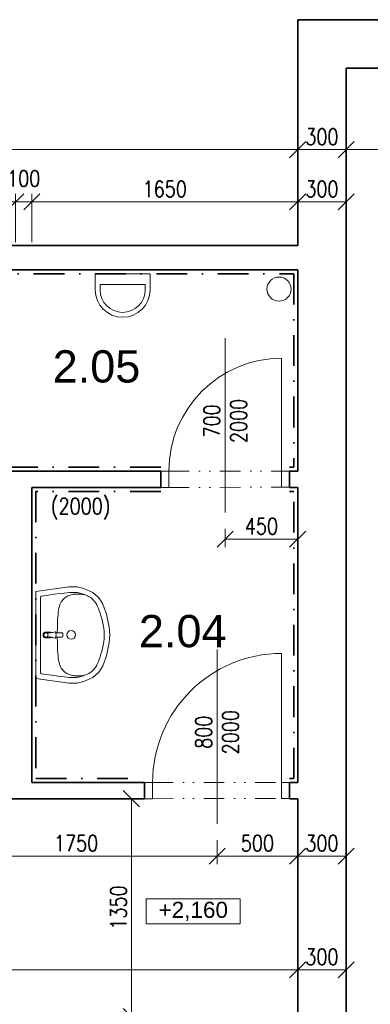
# Model space of a CAD drawing. Header units: millimetres. Extents: x -485339 to 286898, y -1189934 to 1602269.
# Tile 52 of 230: x -72230 to -70054, y -1084377 to -1078272. Entities that reach past the tile are written whole.
import ezdxf

# ---------------------------------------------------------------- set-up
doc = ezdxf.new("R2010")
doc.units = ezdxf.units.MM
doc.header["$LTSCALE"] = 10
doc.linetypes.add('DASHDOT', pattern=[25.4, 12.7, -6.35, 0, -6.35])
doc.linetypes.add('DĚLICÍ2', pattern=[15.875, 6.35, -3.175, 0, -3.175, 0, -3.175])
doc.layers.get('Defpoints').update_dxf_attribs({"lineweight": 0})
for name, color, linetype, lineweight in [('N_dveře', 10, 'Continuous', 18), ('N_ker.dlažba', 10, 'DASHDOT', 35), ('N_popis', 10, 'Continuous', 18), ('N_popis_otvory', 10, 'Continuous', 18), ('St__otvory_dveře', 40, 'Continuous', 18), ('St_kóty', 132, 'Continuous', 18), ('St_plocha_místnosti', 250, 'Continuous', 18), ('St_zařizovací předměty', 252, 'Continuous', 18), ('St_čáry_obrys', 5, 'Continuous', 35), ('ZTI_ST_kanalda', 234, 'Continuous', 18)]:
    doc.layers.add(name, color=color, linetype=linetype, lineweight=lineweight)
doc.styles.add('1_50', font='arial.ttf', dxfattribs={"height": 100})
doc.styles.add('Andy', font='arial.ttf')
doc.styles.get("Standard").update_dxf_attribs({"font": 'simplex.shx', "width": 0.8})
doc.dimstyles.new('stavebníM50 vnitřní', dxfattribs={"dimtxt": 100, "dimasz": 100, "dimexe": 50, "dimexo": 100, "dimgap": 30, "dimtad": 1, "dimdec": 0, "dimtxsty": 'Standard', "dimblk": 'OBLIQUE', "dimcen": 2.5, "dimclrd": 256, "dimclre": 256, "dimclrt": 256, "dimadec": 0, "dimazin": 0, "dimtfac": 1, "dimtdec": 0, "dimtmove": 2, "dimatfit": 2, "dimldrblk": 'OBLIQUE', "dimfxl": 250, "dimfxlon": 1, "dimlwd": -1, "dimlwe": -1, "dimarcsym": 0})

# ---------------------------------------------------------------- blocks, each defined once
blk = doc.blocks.new('G$CC1796412')
at = {"layer": 'St__otvory_dveře', "color": 0, "ltscale": 2}
blk.add_lwpolyline([(850, 0.8), (850, 800.8)], dxfattribs=at)
at = {"layer": 'St__otvory_dveře', "ltscale": 2}
for points in [[(50, 0), (0, 0), (0, -100), (50, -100)], [(900, 0.8), (850, 0.8), (850, -99.2), (900, -99.2)]]:
    blk.add_lwpolyline(points, close=True, dxfattribs=at)
at = {"layer": 'St__otvory_dveře', "linetype": 'DĚLICÍ2', "ltscale": 2}
for points in [[(50, 0), (850, 0.8)], [(50, -100), (850, -99.2)]]:
    blk.add_lwpolyline(points, dxfattribs=at)
at = {"layer": 'St__otvory_dveře', "color": 0, "ltscale": 2}
blk.add_arc((850, 0.8), 800, 90, 180, dxfattribs=at)
blk = doc.blocks.new('G$CB4A84410')
at = {"layer": 'St__otvory_dveře', "ltscale": 2}
for points in [[(100, -50), (100, 0), (0, 0), (0, -50)], [(100.8, -800), (100.8, -750), (0.8, -750), (0.8, -800)]]:
    blk.add_lwpolyline(points, close=True, dxfattribs=at)
at = {"layer": 'St__otvory_dveře', "linetype": 'DĚLICÍ2', "ltscale": 2}
for points in [[(0, -50), (0.8, -750)], [(100, -50), (100.8, -750)]]:
    blk.add_lwpolyline(points, dxfattribs=at)
at = {"layer": 'St__otvory_dveře', "color": 0, "ltscale": 2}
blk.add_lwpolyline([(100.8, -750), (800.8, -750)], dxfattribs=at)
blk.add_arc((100.8, -750), 700, 0, 90, dxfattribs=at)
blk = doc.blocks.new('19252405')
at = {"color": 0}
for p, q in [((-354.4, 263.7), (-387.8, 235.1)), ((-297.4, 289), (-354.4, 263.7)), ((-311.4, 246.6), (-319.9, 242.7)), ((-303, 250), (-311.4, 246.6)), ((-294.7, 253.1), (-303, 250)), ((-296.5, 251), (-303, 250)), ((-256, 297.9), (-297.4, 289)), ((-289.1, 251.8), (-296.5, 251)), ((-287, 255.6), (-294.7, 253.1)), ((-281, 252.4), (-289.1, 251.8)), ((-279.9, 257.7), (-287, 255.6)), ((-272.6, 252.9), (-281, 252.4)), ((-273.6, 259.4), (-279.9, 257.7)), ((-267.9, 260.7), (-273.6, 259.4)), ((-264.3, 253.2), (-272.6, 252.9)), ((-262.5, 261.7), (-267.9, 260.7)), ((-256.6, 253.4), (-264.3, 253.2)), ((-257.4, 262.5), (-262.5, 261.7)), ((-252.3, 263.1), (-257.4, 262.5)), ((-249.5, 253.4), (-256.6, 253.4)), ((-205.9, 297.8), (-256, 297.9)), ((-247.3, 263.5), (-252.3, 263.1)), ((-243.2, 253.2), (-249.5, 253.4)), ((-242, 263.9), (-247.3, 263.5)), ((-237.2, 252.7), (-243.2, 253.2)), ((-236, 264), (-242, 263.9)), ((-231.5, 252), (-237.2, 252.7)), ((-228.7, 263.9), (-236, 264)), ((-225.7, 250.8), (-231.5, 252)), ((-219.5, 263.5), (-228.7, 263.9)), ((-219.7, 249.3), (-225.7, 250.8)), ((-213.4, 247.2), (-219.7, 249.3)), ((-208.3, 262.9), (-219.5, 263.5)), ((-206.7, 244.7), (-213.4, 247.2)), ((-194.3, 261.8), (-208.3, 262.9)), ((-199.8, 241.7), (-206.7, 244.7)), ((-0.1, 270), (-205.9, 297.8)), ((-175.7, 260), (-194.3, 261.8)), ((-149.9, 256.8), (-175.7, 260)), ((-114.5, 252), (-149.9, 256.8)), ((-67.2, 245), (-114.5, 252)), ((-34.3, 239.9), (-67.2, 245)), ((-0.1, 270), (0.1, -270)), ((-415, 191.7), (-438, 129.3)), ((-402, 215.6), (-415, 191.7)), ((-387.8, 235.1), (-402, 215.6)), ((-377.9, 187.5), (-383.4, 176.7)), ((-372.4, 197), (-377.9, 187.5)), ((-366.9, 205.2), (-372.4, 197)), ((-361.2, 212.3), (-366.9, 205.2)), ((-355.4, 218.6), (-361.2, 212.3)), ((-349.3, 224.2), (-355.4, 218.6)), ((-342.8, 229.3), (-349.3, 224.2)), ((-335.7, 234), (-342.8, 229.3)), ((-328.1, 238.5), (-335.7, 234)), ((-319.9, 242.7), (-328.1, 238.5)), ((-192.9, 238.2), (-199.8, 241.7)), ((-186.2, 234.2), (-192.9, 238.2)), ((-179.7, 229.6), (-186.2, 234.2)), ((-173.6, 224.5), (-179.7, 229.6)), ((-168, 218.8), (-173.6, 224.5)), ((-162.7, 212.4), (-168, 218.8)), ((-158, 205.2), (-162.7, 212.4)), ((-153.7, 197.1), (-158, 205.2)), ((-149.9, 188), (-153.7, 197.1)), ((-146.7, 177.9), (-149.9, 188)), ((-30.1, 235), (-29.9, -235)), ((-438, 129.3), (-456.2, 47.3)), ((-399.3, 135.8), (-404.5, 119.4)), ((-394.1, 150.9), (-399.3, 135.8)), ((-388.8, 164.5), (-394.1, 150.9)), ((-383.4, 176.7), (-388.8, 164.5)), ((-143.9, 166.8), (-146.7, 177.9)), ((-141.5, 154.5), (-143.9, 166.8)), ((-139.5, 141.3), (-141.5, 154.5)), ((-137.9, 127), (-139.5, 141.3)), ((-136.6, 111.6), (-137.9, 127)), ((-418.2, 63.2), (-421.5, 42.6)), ((-414.2, 82.9), (-418.2, 63.2)), ((-409.5, 101.6), (-414.2, 82.9)), ((-404.5, 119.4), (-409.5, 101.6)), ((-135.5, 95.2), (-136.6, 111.6)), ((-134.7, 77.8), (-135.5, 95.2)), ((-134.1, 59.5), (-134.7, 77.8)), ((-456.2, 47.3), (-460, -0.1)), ((-423.8, 21.2), (-425.1, -1.9)), ((-423.8, -21.5), (-425.1, 1.7)), ((-421.5, 42.6), (-423.8, 21.2)), ((-167.6, 4.8), (-167.7, 2.2)), ((-167.7, 2.2), (-167.7, 0)), ((-167.5, 6.7), (-167.6, 4.8)), ((-167.4, 8), (-167.5, 6.7)), ((-167.2, 9), (-167.4, 8)), ((-167, 9.6), (-167.2, 9)), ((-166.7, 10.2), (-167, 9.6)), ((-166.5, 10.7), (-166.7, 10.2)), ((-166.2, 11.1), (-166.5, 10.7)), ((-165.8, 11.4), (-166.2, 11.1)), ((-165.5, 11.7), (-165.8, 11.4)), ((-165.1, 11.9), (-165.5, 11.7)), ((-164.7, 12.1), (-165.1, 11.9)), ((-164.2, 12.3), (-164.7, 12.1)), ((-163.7, 12.5), (-164.2, 12.3)), ((-163.2, 12.6), (-163.7, 12.5)), ((-162.5, 12.7), (-163.2, 12.6)), ((-161.8, 12.9), (-162.5, 12.7)), ((-160.9, 13), (-161.8, 12.9)), ((-159.9, 13), (-160.9, 13)), ((-158.7, 13.1), (-159.9, 13)), ((-157.3, 13.2), (-158.7, 13.1)), ((-155.5, 13.3), (-157.3, 13.2)), ((-153.4, 13.3), (-155.5, 13.3)), ((-150.9, 13.4), (-153.4, 13.3)), ((-148.1, 13.5), (-150.9, 13.4)), ((-145, 13.6), (-148.1, 13.5)), ((-141.7, 13.6), (-145, 13.6)), ((-138.2, 13.8), (-141.7, 13.6)), ((-134.6, 13.9), (-138.2, 13.8)), ((-131.1, 14), (-134.6, 13.9)), ((-133.8, 40.3), (-134.1, 59.5)), ((-133.5, 20.5), (-133.8, 40.3)), ((-133.5, 13.9), (-133.5, 20.5)), ((-127.5, 14.2), (-131.1, 14)), ((-124.2, 14.4), (-127.5, 14.2)), ((-125.2, 8.9), (-125.9, 0)), ((-124.7, 12.6), (-125.2, 8.9)), ((-123.5, 16.6), (-124.7, 12.6)), ((-122.5, 18), (-123.5, 16.6)), ((-120.2, 19), (-122.5, 18)), ((-113.5, 18.2), (-120.2, 19)), ((-100.4, 14.6), (-113.5, 18.2)), ((-101.7, 15.8), (-104.1, 15.6)), ((-99.2, 15.9), (-101.7, 15.8)), ((-90.4, 12.4), (-100.4, 14.6)), ((-96.8, 16.1), (-99.2, 15.9)), ((-94.8, 16.2), (-96.8, 16.1)), ((-92.9, 16.4), (-94.8, 16.2)), ((-91.1, 16.5), (-92.9, 16.4)), ((-89.5, 16.6), (-91.1, 16.5)), ((-85, 11.7), (-90.4, 12.4)), ((-88, 16.7), (-89.5, 16.6)), ((-86.5, 16.8), (-88, 16.7)), ((-85, 16.9), (-86.5, 16.8)), ((-83.5, 17), (-85, 16.9)), ((-80.9, 12), (-85, 11.7)), ((-82, 17.1), (-83.5, 17)), ((-80.6, 17.2), (-82, 17.1)), ((-76.4, 13), (-80.9, 12)), ((-79.2, 17.3), (-80.6, 17.2)), ((-78, 17.4), (-79.2, 17.3)), ((-76.8, 17.5), (-78, 17.4)), ((-75.7, 17.5), (-76.8, 17.5)), ((-70.6, 14.3), (-76.4, 13)), ((-74.6, 17.6), (-75.7, 17.5)), ((-73.6, 17.7), (-74.6, 17.6)), ((-72.5, 17.8), (-73.6, 17.7)), ((-71.4, 17.8), (-72.5, 17.8)), ((-70.3, 17.9), (-71.4, 17.8)), ((-63.6, 15), (-70.6, 14.3)), ((-69, 17.9), (-70.3, 17.9)), ((-67.6, 18), (-69, 17.9)), ((-65.9, 18.1), (-67.6, 18)), ((-64, 18.1), (-65.9, 18.1)), ((-61.7, 18.2), (-64, 18.1)), ((-55.3, 16.9), (-55.3, 16.9)), ((-49.8, 12.9), (-49.8, 12.9)), ((-46.2, 7), (-46.2, 7)), ((-456.2, -47.5), (-460, -0.1)), ((-438, -129.6), (-456.2, -47.5)), ((-421.5, -42.8), (-423.8, -21.5)), ((-418.2, -63.4), (-421.5, -42.8)), ((-167.7, -2.3), (-167.7, 0)), ((-167.6, -4.9), (-167.7, -2.3)), ((-167.5, -6.8), (-167.6, -4.9)), ((-167.4, -8.1), (-167.5, -6.8)), ((-167.2, -9), (-167.4, -8.1)), ((-167, -9.7), (-167.2, -9)), ((-166.7, -10.3), (-167, -9.7)), ((-166.4, -10.8), (-166.7, -10.3)), ((-166.1, -11.2), (-166.4, -10.8)), ((-165.8, -11.5), (-166.1, -11.2)), ((-165.5, -11.8), (-165.8, -11.5)), ((-165.1, -12), (-165.5, -11.8)), ((-164.7, -12.2), (-165.1, -12)), ((-164.2, -12.4), (-164.7, -12.2)), ((-163.7, -12.6), (-164.2, -12.4)), ((-163.2, -12.7), (-163.7, -12.6)), ((-162.5, -12.8), (-163.2, -12.7)), ((-161.8, -12.9), (-162.5, -12.8)), ((-160.9, -13), (-161.8, -12.9)), ((-159.9, -13.1), (-160.9, -13)), ((-158.7, -13.2), (-159.9, -13.1)), ((-157.3, -13.3), (-158.7, -13.2)), ((-155.5, -13.3), (-157.3, -13.3)), ((-153.4, -13.4), (-155.5, -13.3)), ((-150.9, -13.5), (-153.4, -13.4)), ((-148.1, -13.5), (-150.9, -13.5)), ((-145, -13.6), (-148.1, -13.5)), ((-141.6, -13.7), (-145, -13.6)), ((-138.2, -13.8), (-141.6, -13.7)), ((-134.6, -13.9), (-138.2, -13.8)), ((-134.1, -59.5), (-134.7, -77.8)), ((-131, -14.1), (-134.6, -13.9)), ((-133.7, -40.4), (-134.1, -59.5)), ((-133.5, -20.5), (-133.7, -40.4)), ((-133.5, -14), (-133.5, -20.5)), ((-127.5, -14.3), (-131, -14.1)), ((-124.2, -14.4), (-127.5, -14.3)), ((-125.2, -8.9), (-125.9, 0)), ((-124.7, -12.6), (-125.2, -8.9)), ((-123.4, -16.6), (-124.7, -12.6)), ((-122.5, -18.1), (-123.4, -16.6)), ((-120.2, -19.1), (-122.5, -18.1)), ((-113.5, -18.2), (-120.2, -19.1)), ((-100.4, -14.7), (-113.5, -18.2)), ((-101.7, -15.8), (-104.1, -15.6)), ((-99.2, -16), (-101.7, -15.8)), ((-90.4, -12.4), (-100.4, -14.7)), ((-96.8, -16.1), (-99.2, -16)), ((-94.7, -16.3), (-96.8, -16.1)), ((-92.9, -16.4), (-94.7, -16.3)), ((-91.1, -16.5), (-92.9, -16.4)), ((-89.5, -16.6), (-91.1, -16.5)), ((-85, -11.7), (-90.4, -12.4)), ((-88, -16.7), (-89.5, -16.6)), ((-86.5, -16.8), (-88, -16.7)), ((-85, -16.9), (-86.5, -16.8)), ((-80.8, -12.1), (-85, -11.7)), ((-83.5, -17), (-85, -16.9)), ((-82, -17.1), (-83.5, -17)), ((-80.6, -17.2), (-82, -17.1)), ((-76.4, -13), (-80.8, -12.1)), ((-79.2, -17.3), (-80.6, -17.2)), ((-78, -17.4), (-79.2, -17.3)), ((-76.8, -17.5), (-78, -17.4)), ((-75.7, -17.6), (-76.8, -17.5)), ((-70.6, -14.3), (-76.4, -13)), ((-74.6, -17.7), (-75.7, -17.6)), ((-73.5, -17.7), (-74.6, -17.7)), ((-72.5, -17.8), (-73.5, -17.7)), ((-71.4, -17.9), (-72.5, -17.8)), ((-70.3, -17.9), (-71.4, -17.9)), ((-63.6, -15), (-70.6, -14.3)), ((-69, -18), (-70.3, -17.9)), ((-67.6, -18), (-69, -18)), ((-65.9, -18.1), (-67.6, -18)), ((-63.9, -18.2), (-65.9, -18.1)), ((-61.6, -18.2), (-63.9, -18.2)), ((-55.3, -16.9), (-55.3, -16.9)), ((-49.8, -12.9), (-49.8, -12.9)), ((-46.2, -7.1), (-46.2, -7.1)), ((-44.9, 0), (-44.9, 0)), ((-414.1, -83.1), (-418.2, -63.4)), ((-409.5, -101.8), (-414.1, -83.1)), ((-404.4, -119.5), (-409.5, -101.8)), ((-399.3, -136), (-404.4, -119.5)), ((-136.5, -111.6), (-137.8, -127)), ((-135.5, -95.2), (-136.5, -111.6)), ((-134.7, -77.8), (-135.5, -95.2)), ((-414.9, -191.9), (-438, -129.6)), ((-394, -151.1), (-399.3, -136)), ((-388.7, -164.7), (-394, -151.1)), ((-383.3, -176.9), (-388.7, -164.7)), ((-377.8, -187.7), (-383.3, -176.9)), ((-146.6, -178), (-149.9, -188.1)), ((-143.8, -166.8), (-146.6, -178)), ((-141.4, -154.6), (-143.8, -166.8)), ((-139.4, -141.4), (-141.4, -154.6)), ((-137.8, -127), (-139.4, -141.4)), ((-401.9, -215.8), (-414.9, -191.9)), ((-387.7, -235.3), (-401.9, -215.8)), ((-354.3, -263.9), (-387.7, -235.3)), ((-372.3, -197.1), (-377.8, -187.7)), ((-366.8, -205.3), (-372.3, -197.1)), ((-361.1, -212.5), (-366.8, -205.3)), ((-355.3, -218.8), (-361.1, -212.5)), ((-349.1, -224.4), (-355.3, -218.8)), ((-342.6, -229.5), (-349.1, -224.4)), ((-335.6, -234.2), (-342.6, -229.5)), ((-328, -238.7), (-335.6, -234.2)), ((-319.8, -242.9), (-328, -238.7)), ((-311.3, -246.7), (-319.8, -242.9)), ((-199.7, -241.8), (-206.6, -244.8)), ((-192.8, -238.3), (-199.7, -241.8)), ((-186.1, -234.3), (-192.8, -238.3)), ((-179.6, -229.7), (-186.1, -234.3)), ((-173.5, -224.6), (-179.6, -229.7)), ((-167.9, -218.9), (-173.5, -224.6)), ((-162.6, -212.5), (-167.9, -218.9)), ((-157.9, -205.2), (-162.6, -212.5)), ((-153.6, -197.1), (-157.9, -205.2)), ((-149.9, -188.1), (-153.6, -197.1)), ((-34.2, -239.9), (-67, -245.1)), ((-297.3, -289.2), (-354.3, -263.9)), ((-302.9, -250.2), (-311.3, -246.7)), ((-296.4, -251.1), (-302.9, -250.2)), ((-294.6, -253.2), (-302.9, -250.2)), ((-255.9, -298), (-297.3, -289.2)), ((-289, -251.9), (-296.4, -251.1)), ((-286.8, -255.8), (-294.6, -253.2)), ((-280.8, -252.6), (-289, -251.9)), ((-279.8, -257.9), (-286.8, -255.8)), ((-272.5, -253), (-280.8, -252.6)), ((-273.5, -259.5), (-279.8, -257.9)), ((-267.7, -260.8), (-273.5, -259.5)), ((-264.2, -253.4), (-272.5, -253)), ((-262.4, -261.8), (-267.7, -260.8)), ((-256.4, -253.5), (-264.2, -253.4)), ((-257.3, -262.6), (-262.4, -261.8)), ((-252.2, -263.2), (-257.3, -262.6)), ((-249.4, -253.5), (-256.4, -253.5)), ((-205.7, -297.9), (-255.9, -298)), ((-247.1, -263.7), (-252.2, -263.2)), ((-243, -253.3), (-249.4, -253.5)), ((-241.9, -264), (-247.1, -263.7)), ((-237.1, -252.9), (-243, -253.3)), ((-235.9, -264.1), (-241.9, -264)), ((-231.4, -252.1), (-237.1, -252.9)), ((-228.5, -264), (-235.9, -264.1)), ((-225.6, -250.9), (-231.4, -252.1)), ((-219.4, -263.7), (-228.5, -264)), ((-219.6, -249.4), (-225.6, -250.9)), ((-213.2, -247.3), (-219.6, -249.4)), ((-208.1, -263), (-219.4, -263.7)), ((-206.6, -244.8), (-213.2, -247.3)), ((-194.2, -261.9), (-208.1, -263)), ((0.1, -270), (-205.7, -297.9)), ((-175.6, -260), (-194.2, -261.9)), ((-149.8, -256.9), (-175.6, -260)), ((-114.4, -252.1), (-149.8, -256.9)), ((-67, -245.1), (-114.4, -252.1))]:
    blk.add_line(p, q, dxfattribs=at)
for centre, major_axis, start_param, end_param in [((-35.1, 235), (3.54, 3.54), 5.498034, 6.914051), ((-220, -0.1), (19.1, 19.1), 0.785398, 7.068583), ((-62.9, 0), (-9.75, 9.75), -0.785398, 5.497787), ((-62.9, 0), (10.6, 10.6), 3.881371, 7.115283), ((-61.7, 2.9), (-10.9, 10.9), -1.209553, -0.785152), ((-62.3, 1.5), (11.9, 11.9), 6.239989, 6.644428), ((-63.3, 0.6), (-12.9, 12.9), 4.290124, 4.669192), ((-64.8, 0), (-14, 14), 3.927237, 4.290124), ((-61.7, -2.9), (-10.9, 10.9), 2.356441, 2.780842), ((-62.3, -1.5), (11.9, 11.9), 4.351639, 4.756078), ((-63.3, -0.6), (-12.9, 12.9), 3.185282, 3.564351), ((-64.8, 0), (-14, 14), 3.564351, 3.927237), ((-34.9, -235), (-3.54, 3.54), 2.51122, 3.927237)]:
    blk.add_ellipse(centre, major_axis=major_axis, ratio=1, start_param=start_param, end_param=end_param, dxfattribs=at)
blk = doc.blocks.new('G$CC4854C91')
at = {"layer": 'St_zařizovací předměty', "color": 0, "ltscale": 2}
for points in [[(-170, 100), (-170, 0), (170, 0), (170, 100)], [(-140, 100), (-140, 66.3), (140, 66.3), (140, 100)]]:
    blk.add_lwpolyline(points, dxfattribs=at)
for radius in [170, 140]:
    blk.add_arc((0, 100), radius, 0, 180, dxfattribs=at)
blk = doc.blocks.new('_OBLIQUE')
at = {"color": 0, "linetype": 'ByBlock'}
blk.add_line((-0.5, -0.5), (0.5, 0.5), dxfattribs=at)
blk = doc.blocks.new('*D6336')
at = {"layer": 'Defpoints', "color": 0}
for p in [(-70504.9, -1079077.9), (-70504.9, -1079672.4), (-74454.9, -1079822.4)]:
    blk.add_point(p, dxfattribs=at)
at = {"layer": 'St_kóty'}
for p, q in [((-74454.9, -1079327.9), (-74454.9, -1079027.9)), ((-70504.9, -1079327.9), (-70504.9, -1079027.9)), ((-74454.9, -1079077.9), (-70504.9, -1079077.9))]:
    blk.add_line(p, q, dxfattribs=at)
at = {"layer": 'St_kóty', "linetype": 'ByBlock', "xscale": 100, "yscale": 100, "zscale": 100, "rotation": 180}
blk.add_blockref('_OBLIQUE', (-74454.9, -1079077.9), dxfattribs=at)
at = {"layer": 'St_kóty', "linetype": 'ByBlock', "xscale": 100, "yscale": 100, "zscale": 100}
blk.add_blockref('_OBLIQUE', (-70504.9, -1079077.9), dxfattribs=at)
at = {"layer": 'St_kóty', "insert": (-72479.9, -1078997.9), "char_height": 100, "attachment_point": 5}
blk.add_mtext('3950', dxfattribs=at)
blk = doc.blocks.new('*D6337')
at = {"layer": 'Defpoints', "color": 0}
for p in [(-70204.9, -1078572.4), (-70204.9, -1079077.9), (-70504.9, -1079672.4)]:
    blk.add_point(p, dxfattribs=at)
at = {"layer": 'St_kóty'}
for p, q in [((-70204.9, -1078827.9), (-70204.9, -1079127.9)), ((-70504.9, -1079327.9), (-70504.9, -1079027.9)), ((-70504.9, -1079077.9), (-70204.9, -1079077.9))]:
    blk.add_line(p, q, dxfattribs=at)
at = {"layer": 'St_kóty', "xscale": 100, "yscale": 100, "zscale": 100, "rotation": 180}
blk.add_blockref('_OBLIQUE', (-70504.9, -1079077.9), dxfattribs=at)
at = {"layer": 'St_kóty', "xscale": 100, "yscale": 100, "zscale": 100}
blk.add_blockref('_OBLIQUE', (-70204.9, -1079077.9), dxfattribs=at)
at = {"layer": 'St_kóty', "insert": (-70354.9, -1078997.9), "char_height": 100, "attachment_point": 5}
blk.add_mtext('300', dxfattribs=at)
blk = doc.blocks.new('*D6338')
at = {"layer": 'Defpoints', "color": 0}
for p in [(-70204.9, -1078572.4), (-60024.9, -1078572.4), (-60024.9, -1079077.9)]:
    blk.add_point(p, dxfattribs=at)
at = {"layer": 'St_kóty'}
for p, q in [((-70204.9, -1078827.9), (-70204.9, -1079127.9)), ((-60024.9, -1078827.9), (-60024.9, -1079127.9)), ((-70204.9, -1079077.9), (-60024.9, -1079077.9))]:
    blk.add_line(p, q, dxfattribs=at)
at = {"layer": 'St_kóty', "linetype": 'ByBlock', "xscale": 100, "yscale": 100, "zscale": 100, "rotation": 180}
blk.add_blockref('_OBLIQUE', (-70204.9, -1079077.9), dxfattribs=at)
at = {"layer": 'St_kóty', "linetype": 'ByBlock', "xscale": 100, "yscale": 100, "zscale": 100}
blk.add_blockref('_OBLIQUE', (-60024.9, -1079077.9), dxfattribs=at)
at = {"layer": 'St_kóty', "insert": (-65114.9, -1078997.9), "char_height": 100, "attachment_point": 5}
blk.add_mtext('10180', dxfattribs=at)
blk = doc.blocks.new('*D6358')
at = {"layer": 'Defpoints', "color": 0}
for p in [(-72754.9, -1083258.9), (-71004.9, -1083258.9), (-71004.9, -1083458.8)]:
    blk.add_point(p, dxfattribs=at)
at = {"layer": 'St_kóty'}
for p, q in [((-72754.9, -1083358.9), (-72754.9, -1083508.8)), ((-71004.9, -1083358.9), (-71004.9, -1083508.8)), ((-72754.9, -1083458.8), (-71004.9, -1083458.8))]:
    blk.add_line(p, q, dxfattribs=at)
at = {"layer": 'St_kóty', "linetype": 'ByBlock', "xscale": 100, "yscale": 100, "zscale": 100, "rotation": 180}
blk.add_blockref('_OBLIQUE', (-72754.9, -1083458.8), dxfattribs=at)
at = {"layer": 'St_kóty', "linetype": 'ByBlock', "xscale": 100, "yscale": 100, "zscale": 100}
blk.add_blockref('_OBLIQUE', (-71004.9, -1083458.8), dxfattribs=at)
at = {"layer": 'St_kóty', "insert": (-71879.9, -1083378.8), "char_height": 100, "attachment_point": 5}
blk.add_mtext('1750', dxfattribs=at)
blk = doc.blocks.new('*D6359')
at = {"layer": 'Defpoints', "color": 0}
for p in [(-70504.9, -1083102.4), (-71004.9, -1083258.9), (-70504.9, -1083458.8)]:
    blk.add_point(p, dxfattribs=at)
at = {"layer": 'St_kóty'}
for p, q in [((-70504.9, -1083208.8), (-70504.9, -1083508.8)), ((-71004.9, -1083358.9), (-71004.9, -1083508.8)), ((-71004.9, -1083458.8), (-70504.9, -1083458.8))]:
    blk.add_line(p, q, dxfattribs=at)
at = {"layer": 'St_kóty', "linetype": 'ByBlock', "xscale": 100, "yscale": 100, "zscale": 100, "rotation": 180}
blk.add_blockref('_OBLIQUE', (-71004.9, -1083458.8), dxfattribs=at)
at = {"layer": 'St_kóty', "linetype": 'ByBlock', "xscale": 100, "yscale": 100, "zscale": 100}
blk.add_blockref('_OBLIQUE', (-70504.9, -1083458.8), dxfattribs=at)
at = {"layer": 'St_kóty', "insert": (-70754.9, -1083378.8), "char_height": 100, "attachment_point": 5}
blk.add_mtext('500', dxfattribs=at)
blk = doc.blocks.new('*D6360')
at = {"layer": 'Defpoints', "color": 0}
for p in [(-70504.9, -1083102.4), (-70204.9, -1083102.4), (-70204.9, -1083458.8)]:
    blk.add_point(p, dxfattribs=at)
at = {"layer": 'St_kóty'}
for p, q in [((-70504.9, -1083208.8), (-70504.9, -1083508.8)), ((-70204.9, -1083208.8), (-70204.9, -1083508.8)), ((-70504.9, -1083458.8), (-70204.9, -1083458.8))]:
    blk.add_line(p, q, dxfattribs=at)
at = {"layer": 'St_kóty', "linetype": 'ByBlock', "xscale": 100, "yscale": 100, "zscale": 100, "rotation": 180}
blk.add_blockref('_OBLIQUE', (-70504.9, -1083458.8), dxfattribs=at)
at = {"layer": 'St_kóty', "linetype": 'ByBlock', "xscale": 100, "yscale": 100, "zscale": 100}
blk.add_blockref('_OBLIQUE', (-70204.9, -1083458.8), dxfattribs=at)
at = {"layer": 'St_kóty', "insert": (-70354.9, -1083378.8), "char_height": 100, "attachment_point": 5}
blk.add_mtext('300', dxfattribs=at)
blk = doc.blocks.new('*D6362')
at = {"layer": 'Defpoints', "color": 0}
for p in [(-70504.9, -1084163.2), (-70504.9, -1084163.2), (-74454.9, -1084302.4)]:
    blk.add_point(p, dxfattribs=at)
at = {"layer": 'St_kóty'}
for p, q in [((-70504.9, -1084063.2), (-70504.9, -1084113.2)), ((-74454.9, -1084202.4), (-74454.9, -1084113.2)), ((-74454.9, -1084163.2), (-70504.9, -1084163.2))]:
    blk.add_line(p, q, dxfattribs=at)
at = {"layer": 'St_kóty', "linetype": 'ByBlock', "xscale": 100, "yscale": 100, "zscale": 100, "rotation": 180}
blk.add_blockref('_OBLIQUE', (-74454.9, -1084163.2), dxfattribs=at)
at = {"layer": 'St_kóty', "linetype": 'ByBlock', "xscale": 100, "yscale": 100, "zscale": 100}
blk.add_blockref('_OBLIQUE', (-70504.9, -1084163.2), dxfattribs=at)
at = {"layer": 'St_kóty', "insert": (-72479.9, -1084083.2), "char_height": 100, "attachment_point": 5}
blk.add_mtext('3950', dxfattribs=at)
blk = doc.blocks.new('*D6363')
at = {"layer": 'Defpoints', "color": 0}
for p in [(-70504.9, -1084163.2), (-70204.9, -1084163.2), (-70204.9, -1084163.2)]:
    blk.add_point(p, dxfattribs=at)
at = {"layer": 'St_kóty'}
for p, q in [((-70504.9, -1084063.2), (-70504.9, -1084113.2)), ((-70204.9, -1084063.2), (-70204.9, -1084113.2)), ((-70504.9, -1084163.2), (-70204.9, -1084163.2))]:
    blk.add_line(p, q, dxfattribs=at)
at = {"layer": 'St_kóty', "linetype": 'ByBlock', "xscale": 100, "yscale": 100, "zscale": 100, "rotation": 180}
blk.add_blockref('_OBLIQUE', (-70504.9, -1084163.2), dxfattribs=at)
at = {"layer": 'St_kóty', "linetype": 'ByBlock', "xscale": 100, "yscale": 100, "zscale": 100}
blk.add_blockref('_OBLIQUE', (-70204.9, -1084163.2), dxfattribs=at)
at = {"layer": 'St_kóty', "insert": (-70354.9, -1084083.2), "char_height": 100, "attachment_point": 5}
blk.add_mtext('300', dxfattribs=at)
blk = doc.blocks.new('*D6367')
at = {"layer": 'Defpoints', "color": 0}
for p in [(-72254.9, -1079402.3), (-73354.9, -1081172.4), (-72254.9, -1081172.4)]:
    blk.add_point(p, dxfattribs=at)
at = {"layer": 'St_kóty'}
for p, q in [((-73354.9, -1079652.3), (-73354.9, -1079352.3)), ((-72254.9, -1079652.3), (-72254.9, -1079352.3)), ((-73354.9, -1079402.3), (-72254.9, -1079402.3))]:
    blk.add_line(p, q, dxfattribs=at)
at = {"layer": 'St_kóty', "linetype": 'ByBlock', "xscale": 100, "yscale": 100, "zscale": 100, "rotation": 180}
blk.add_blockref('_OBLIQUE', (-73354.9, -1079402.3), dxfattribs=at)
at = {"layer": 'St_kóty', "linetype": 'ByBlock', "xscale": 100, "yscale": 100, "zscale": 100}
blk.add_blockref('_OBLIQUE', (-72254.9, -1079402.3), dxfattribs=at)
at = {"layer": 'St_kóty', "insert": (-72804.9, -1079322.3), "char_height": 100, "attachment_point": 5}
blk.add_mtext('1100', dxfattribs=at)
blk = doc.blocks.new('*D6368')
at = {"layer": 'Defpoints', "color": 0}
for p in [(-72154.9, -1079402.3), (-72254.9, -1081172.4), (-72154.9, -1081172.4)]:
    blk.add_point(p, dxfattribs=at)
at = {"layer": 'St_kóty'}
for p, q in [((-72254.9, -1079652.3), (-72254.9, -1079352.3)), ((-72154.9, -1079652.3), (-72154.9, -1079352.3)), ((-72254.9, -1079402.3), (-72154.9, -1079402.3))]:
    blk.add_line(p, q, dxfattribs=at)
at = {"layer": 'St_kóty', "linetype": 'ByBlock', "xscale": 100, "yscale": 100, "zscale": 100, "rotation": 180}
blk.add_blockref('_OBLIQUE', (-72254.9, -1079402.3), dxfattribs=at)
at = {"layer": 'St_kóty', "linetype": 'ByBlock', "xscale": 100, "yscale": 100, "zscale": 100}
blk.add_blockref('_OBLIQUE', (-72154.9, -1079402.3), dxfattribs=at)
at = {"layer": 'St_kóty', "insert": (-72204.9, -1079257.3), "char_height": 100, "attachment_point": 5}
blk.add_mtext('100', dxfattribs=at)
blk = doc.blocks.new('*D6369')
at = {"layer": 'Defpoints', "color": 0}
for p in [(-70504.9, -1079402.3), (-72154.9, -1081172.4), (-70504.9, -1081172.4)]:
    blk.add_point(p, dxfattribs=at)
at = {"layer": 'St_kóty'}
for p, q in [((-72154.9, -1079652.3), (-72154.9, -1079352.3)), ((-70504.9, -1079652.3), (-70504.9, -1079352.3)), ((-72154.9, -1079402.3), (-70504.9, -1079402.3))]:
    blk.add_line(p, q, dxfattribs=at)
at = {"layer": 'St_kóty', "linetype": 'ByBlock', "xscale": 100, "yscale": 100, "zscale": 100, "rotation": 180}
blk.add_blockref('_OBLIQUE', (-72154.9, -1079402.3), dxfattribs=at)
at = {"layer": 'St_kóty', "linetype": 'ByBlock', "xscale": 100, "yscale": 100, "zscale": 100}
blk.add_blockref('_OBLIQUE', (-70504.9, -1079402.3), dxfattribs=at)
at = {"layer": 'St_kóty', "insert": (-71329.9, -1079322.3), "char_height": 100, "attachment_point": 5}
blk.add_mtext('1650', dxfattribs=at)
blk = doc.blocks.new('*D6370')
at = {"layer": 'Defpoints', "color": 0}
for p in [(-70204.9, -1079402.3), (-70504.9, -1081172.4), (-70204.9, -1081172.4)]:
    blk.add_point(p, dxfattribs=at)
at = {"layer": 'St_kóty'}
for p, q in [((-70504.9, -1079652.3), (-70504.9, -1079352.3)), ((-70204.9, -1079652.3), (-70204.9, -1079352.3)), ((-70504.9, -1079402.3), (-70204.9, -1079402.3))]:
    blk.add_line(p, q, dxfattribs=at)
at = {"layer": 'St_kóty', "linetype": 'ByBlock', "xscale": 100, "yscale": 100, "zscale": 100, "rotation": 180}
blk.add_blockref('_OBLIQUE', (-70504.9, -1079402.3), dxfattribs=at)
at = {"layer": 'St_kóty', "linetype": 'ByBlock', "xscale": 100, "yscale": 100, "zscale": 100}
blk.add_blockref('_OBLIQUE', (-70204.9, -1079402.3), dxfattribs=at)
at = {"layer": 'St_kóty', "insert": (-70354.9, -1079322.3), "char_height": 100, "attachment_point": 5}
blk.add_mtext('300', dxfattribs=at)
blk = doc.blocks.new('*D6371')
at = {"layer": 'Defpoints', "color": 0}
for p in [(-70504.9, -1081172.4), (-70954.9, -1081328.9), (-70504.9, -1081493.5)]:
    blk.add_point(p, dxfattribs=at)
at = {"layer": 'St_kóty'}
for p, q in [((-70504.9, -1081272.4), (-70504.9, -1081543.5)), ((-70954.9, -1081428.9), (-70954.9, -1081543.5)), ((-70954.9, -1081493.5), (-70504.9, -1081493.5))]:
    blk.add_line(p, q, dxfattribs=at)
at = {"layer": 'St_kóty', "linetype": 'ByBlock', "xscale": 100, "yscale": 100, "zscale": 100, "rotation": 180}
blk.add_blockref('_OBLIQUE', (-70954.9, -1081493.5), dxfattribs=at)
at = {"layer": 'St_kóty', "linetype": 'ByBlock', "xscale": 100, "yscale": 100, "zscale": 100}
blk.add_blockref('_OBLIQUE', (-70504.9, -1081493.5), dxfattribs=at)
at = {"layer": 'St_kóty', "insert": (-70729.9, -1081413.5), "char_height": 100, "attachment_point": 5}
blk.add_mtext('450', dxfattribs=at)
blk = doc.blocks.new('*D6378')
at = {"layer": 'Defpoints', "color": 0}
for p in [(-71879.9, -1083102.4), (-71536.9, -1083102.4), (-71854.9, -1084452.4)]:
    blk.add_point(p, dxfattribs=at)
at = {"layer": 'St_kóty'}
for p, q in [((-71779.9, -1083102.4), (-71486.9, -1083102.4)), ((-71536.9, -1084452.4), (-71536.9, -1083102.4)), ((-71754.9, -1084452.4), (-71486.9, -1084452.4))]:
    blk.add_line(p, q, dxfattribs=at)
at = {"layer": 'St_kóty', "linetype": 'ByBlock', "xscale": 100, "yscale": 100, "zscale": 100}
for p, rotation in [((-71536.9, -1083102.4), 90), ((-71536.9, -1084452.4), 270)]:
    blk.add_blockref('_OBLIQUE', p, dxfattribs=dict(at, rotation=rotation))
at = {"layer": 'St_kóty', "insert": (-71616.9, -1083777.4), "char_height": 100, "attachment_point": 5, "rotation": 90}
blk.add_mtext('1350', dxfattribs=at)
blk = doc.blocks.new('*D6881')
at = {"layer": 'Defpoints', "color": 0}
for p in [(-61469.5, -1078572.4), (-70204.9, -1098032.4), (-63112.8, -1098032.4)]:
    blk.add_point(p, dxfattribs=at)
at = {"layer": 'St_kóty'}
for p, q in [((-62862.8, -1078572.4), (-63162.8, -1078572.4)), ((-63112.8, -1078572.4), (-63112.8, -1098032.4)), ((-63362.8, -1098032.4), (-63062.8, -1098032.4))]:
    blk.add_line(p, q, dxfattribs=at)
at = {"layer": 'St_kóty', "linetype": 'ByBlock', "xscale": 100, "yscale": 100, "zscale": 100}
for p, rotation in [((-63112.8, -1078572.4), 90), ((-63112.8, -1098032.4), 270)]:
    blk.add_blockref('_OBLIQUE', p, dxfattribs=dict(at, rotation=rotation))
at = {"layer": 'St_kóty', "insert": (-63192.8, -1088302.4), "char_height": 100, "attachment_point": 5, "rotation": 90}
blk.add_mtext('19460', dxfattribs=at)

msp = doc.modelspace()

# ---------------------------------------------------------------- linework, layer by layer
at = {"layer": 'N_ker.dlažba', "ltscale": 1.5}
for points in [[(-74429.9, -1079922.4), (-74429.9, -1079847.4), (-70529.9, -1079847.4), (-70529.9, -1081047.4), (-70554.9, -1081047.4)], [(-71354.9, -1081047.4), (-74429.9, -1081047.4), (-74429.9, -1080922.4)], [(-71354.9, -1081197.4), (-72129.9, -1081197.4), (-72129.9, -1082977.4), (-71454.9, -1082977.4)], [(-70554.9, -1082977.4), (-70529.9, -1082977.4), (-70529.9, -1081197.4), (-70554.9, -1081197.4)]]:
    msp.add_lwpolyline(points, dxfattribs=at)
at = {"layer": 'N_popis_otvory'}
for points in [[(-70954.9, -1081328.9), (-70954.9, -1080247.6)], [(-71004.9, -1083258.9), (-71004.9, -1082177.6)]]:
    msp.add_lwpolyline(points, dxfattribs=at)
at = {"layer": 'St_kóty'}
msp.add_lwpolyline([(-71444.7, -1083723.1), (-70861.4, -1083723.1), (-70861.4, -1083878.4), (-71444.7, -1083878.4)], close=True, dxfattribs=at)
at = {"layer": 'St_čáry_obrys', "ltscale": 2}
for points in [[(-70504.9, -1078272.4), (-70504.9, -1079672.4)], [(-59724.9, -1078272.4), (-70504.9, -1078272.4)], [(-70204.9, -1078572.4), (-70204.9, -1087352.4)], [(-68789.1, -1078572.4), (-70204.9, -1078572.4)], [(-70504.9, -1079672.4), (-74604.9, -1079672.4)], [(-70504.9, -1079822.4), (-74454.9, -1079822.4)], [(-70504.9, -1079822.4), (-70504.9, -1081072.4)], [(-71354.9, -1081072.4), (-74454.9, -1081072.4)], [(-71354.9, -1081172.4), (-71354.9, -1081072.4)], [(-70504.9, -1081072.4), (-70554.9, -1081072.4)], [(-70554.9, -1081172.4), (-70554.9, -1081072.4)], [(-72154.9, -1081172.4), (-72154.9, -1083002.4)], [(-71354.9, -1081172.4), (-72154.9, -1081172.4)], [(-70504.9, -1081172.4), (-70554.9, -1081172.4)], [(-70504.9, -1081172.4), (-70504.9, -1083002.4)], [(-71454.9, -1083002.4), (-72154.9, -1083002.4)], [(-71454.9, -1083002.4), (-71454.9, -1083102.4)], [(-70554.9, -1083002.4), (-70554.9, -1083102.4)], [(-70504.9, -1083002.4), (-70554.9, -1083002.4)], [(-71454.9, -1083102.4), (-72304.9, -1083102.4)], [(-70504.9, -1083102.4), (-70554.9, -1083102.4)], [(-70504.9, -1083102.4), (-70504.9, -1087302.4)]]:
    msp.add_lwpolyline(points, dxfattribs=at)
at = {"layer": 'ZTI_ST_kanalda', "ltscale": 2}
msp.add_circle((-70620.5, -1079942.8), 75, dxfattribs=at)

# ---------------------------------------------------------------- block references
at = {"layer": 'N_dveře', "ltscale": 2, "rotation": 90}
msp.add_blockref('G$CB4A84410', (-71354.9, -1081172.4), dxfattribs=at)
at = {"layer": 'N_dveře', "ltscale": 2}
msp.add_blockref('G$CC1796412', (-71454.9, -1083002.4), dxfattribs=at)
at = {"layer": 'St_zařizovací předměty'}
for name, p, rotation in [('G$CC4854C91', (-71591, -1079847.4), 180), ('19252405', (-72129.9, -1082087.4), 179.9999999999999)]:
    msp.add_blockref(name, p, dxfattribs=dict(at, rotation=rotation))

# ---------------------------------------------------------------- texts
at = {"layer": 'N_popis', "width": 0.8}
msp.add_text('(2000)', height=100, dxfattribs=at).set_placement((-72036.6, -1081338.1))
at = {"layer": 'N_popis_otvory', "char_height": 100, "width": 1342.526, "attachment_point": 5, "rotation": 90}
for s, insert in [('700\\P2000', (-70954.9, -1080760.4)), ('800\\P2000', (-71004.9, -1082690.4))]:
    msp.add_mtext(s, dxfattribs=dict(at, insert=insert))
at = {"layer": 'St_kóty', "insert": (-71153, -1083800.8), "char_height": 100, "attachment_point": 5, "style": '1_50'}
msp.add_mtext_dynamic_manual_height_columns('+2,160', width=890.536, gutter_width=500, heights=[0], dxfattribs=at)
at = {"layer": 'St_plocha_místnosti', "ltscale": 2, "style": 'Andy'}
for s, p in [('2.05', (-72025.1, -1080522.1)), ('2.04', (-71490.3, -1082163.3))]:
    msp.add_text(s, height=200, dxfattribs=at).set_placement(p)

# ---------------------------------------------------------------- dimensions: what is measured, and where the dimension line sits
at = {"layer": 'St_kóty'}
for base, p1, p2, picture, middle in [((-63112.8, -1098032.4), (-61469.5, -1078572.4), (-70204.9, -1098032.4), '*D6881', (-63192.8, -1088302.4)), ((-71536.9, -1083102.4), (-71854.9, -1084452.4), (-71879.9, -1083102.4), '*D6378', (-71616.9, -1083777.4))]:
    dim = msp.add_linear_dim(base=base, p1=p1, p2=p2, angle=90, dimstyle='stavebníM50 vnitřní', dxfattribs=at)
    dim.commit()
    dim.dimension.update_dxf_attribs({"geometry": picture, "text_midpoint": middle})
for base, p1, p2, picture, middle in [((-70204.9, -1079077.9), (-70504.9, -1079672.4), (-70204.9, -1078572.4), '*D6337', (-70354.9, -1078997.9)), ((-60024.9, -1079077.9), (-70204.9, -1078572.4), (-60024.9, -1078572.4), '*D6338', (-65114.9, -1078997.9)), ((-70504.9, -1079077.9), (-74454.9, -1079822.4), (-70504.9, -1079672.4), '*D6336', (-72479.9, -1078997.9)), ((-72154.9, -1079402.3), (-72254.9, -1081172.4), (-72154.9, -1081172.4), '*D6368', (-72204.9, -1079257.3)), ((-72254.9, -1079402.3), (-73354.9, -1081172.4), (-72254.9, -1081172.4), '*D6367', (-72804.9, -1079322.3)), ((-70504.9, -1079402.3), (-72154.9, -1081172.4), (-70504.9, -1081172.4), '*D6369', (-71329.9, -1079322.3)), ((-70204.9, -1079402.3), (-70504.9, -1081172.4), (-70204.9, -1081172.4), '*D6370', (-70354.9, -1079322.3)), ((-70504.9, -1081493.5), (-70954.9, -1081328.9), (-70504.9, -1081172.4), '*D6371', (-70729.9, -1081413.5)), ((-70504.9, -1083458.8), (-71004.9, -1083258.9), (-70504.9, -1083102.4), '*D6359', (-70754.9, -1083378.8)), ((-70204.9, -1083458.8), (-70504.9, -1083102.4), (-70204.9, -1083102.4), '*D6360', (-70354.9, -1083378.8)), ((-71004.9, -1083458.8), (-72754.9, -1083258.9), (-71004.9, -1083258.9), '*D6358', (-71879.9, -1083378.8)), ((-70504.9, -1084163.2), (-74454.9, -1084302.4), (-70504.9, -1084163.2), '*D6362', (-72479.9, -1084083.2)), ((-70204.9, -1084163.2), (-70504.9, -1084163.2), (-70204.9, -1084163.2), '*D6363', (-70354.9, -1084083.2))]:
    dim = msp.add_linear_dim(base=base, p1=p1, p2=p2, dimstyle='stavebníM50 vnitřní', dxfattribs=at)
    dim.commit()
    dim.dimension.update_dxf_attribs({"geometry": picture, "text_midpoint": middle})

doc.saveas('drawing.dxf')
